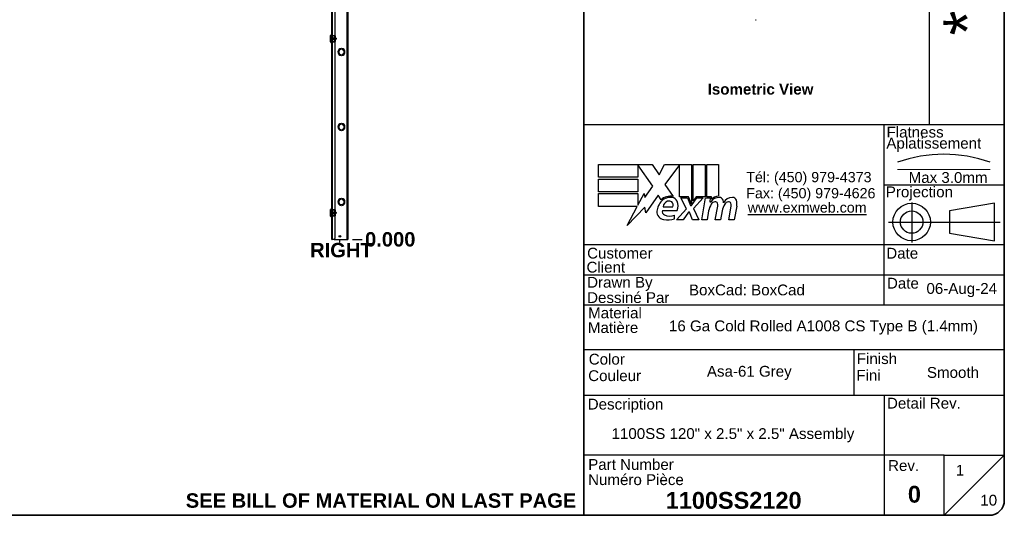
# Model space of a CAD drawing. Header units: inches. Extents: x 0 to 464, y -11 to 301.
# Tile 14 of 25: x 233 to 460, y 7 to 122. Entities that reach past the tile are written whole.
import ezdxf
from ezdxf.enums import TextEntityAlignment as Align

# ---------------------------------------------------------------- set-up
doc = ezdxf.new("R2010")
doc.units = ezdxf.units.IN
doc.header["$LTSCALE"] = 27.789831
doc.header["$MEASUREMENT"] = 0
doc.linetypes.add('CHAIN', pattern=[0.7087, 0.4724, -0.0591, 0.1181, -0.0591])
doc.linetypes.add('DASHED', pattern=[0.2067, 0.1654, -0.0413])
doc.layers.get('0').update_dxf_attribs({"lineweight": 25})
for name, color, linetype, lineweight in [('Centerline(ANSI)', 7, 'Continuous', 25), ('Dimensions(ANSI)', 7, 'Continuous', 25), ('Sketch Geometry(ANSI)', 7, 'Continuous', 25), ('Symbols(ANSI)', 7, 'Continuous', 25), ('Visible Edges(ANSI)', 7, 'Continuous', 25), ('Visible Tangent Edges(ANSI)', 7, 'Continuous', 25), ('Work Point(ANSI)', 7, 'Continuous', 25)]:
    doc.layers.add(name, color=color, linetype=linetype, lineweight=lineweight)
doc.styles.add('Current-ANSI', font='arial.ttf')
doc.styles.add('Dimension-ANSI', font='arialbd.ttf')
doc.styles.add('Text Style44', font='arialbd.ttf')
doc.styles.add('Text Style83', font='FRE3OF9X.TTF')
doc.dimstyles.new('INCH-ANSI', dxfattribs={"dimscale": 27.789831, "dimtxt": 0.12, "dimasz": 0.098425, "dimexe": 0.04, "dimexo": 0.04, "dimgap": 0.031496, "dimtad": 0, "dimtih": 1, "dimtoh": 1, "dimdec": 3, "dimrnd": 1e-08, "dimzin": 0, "dimdsep": 46, "dimtxsty": 'Dimension-ANSI', "dimcen": 0.09, "dimdle": 0.312, "dimclrd": 179, "dimclre": 179, "dimclrt": 7, "dimadec": 1, "dimazin": 0, "dimtfac": 1, "dimtdec": 3, "dimtofl": 0, "dimtmove": 0, "dimatfit": 3, "dimfxl": 1, "dimtolj": 1, "dimtzin": 4, "dimlwd": 25, "dimlwe": 25, "dimarcsym": 0})

# ---------------------------------------------------------------- blocks, each defined once
blk = doc.blocks.new('Title Blocks EXM - ANSI B')
for p, q in [((13.3719, 3.063), (13.3719, 3.17)), ((13.3719, 3.17), (13.8179, 3.17)), ((13.8239, 2.989), (13.7009, 3.1679)), ((13.7009, 3.1679), (13.7009, 3.063)), ((13.8179, 3.17), (13.8766, 3.0829)), ((13.8766, 3.0829), (13.9229, 3.17)), ((13.9229, 3.17), (14.1459, 3.17)), ((14.0459, 3.1658), (13.9239, 3.0025)), ((14.0459, 2.9005), (14.0459, 3.1658)), ((14.1459, 3.17), (14.1459, 2.8416)), ((14.1599, 3.17), (14.2589, 3.17)), ((14.1599, 2.866), (14.1599, 3.17)), ((14.2589, 3.17), (14.2589, 2.9005)), ((14.2729, 3.17), (14.3719, 3.17)), ((14.2729, 2.9005), (14.2729, 3.17)), ((14.3719, 3.17), (14.3719, 2.905)), ((13.7009, 3.063), (13.3719, 3.063)), ((13.3719, 3.049), (13.7009, 3.049)), ((13.3719, 2.942), (13.3719, 3.049)), ((13.7009, 3.049), (13.7009, 2.942)), ((13.7584, 2.8954), (13.8239, 2.989)), ((13.9239, 3.0025), (13.9929, 2.903)), ((13.7009, 2.942), (13.3719, 2.942)), ((13.3719, 2.82), (13.3719, 2.927)), ((13.3719, 2.927), (13.7009, 2.927)), ((13.7009, 2.831), (13.7519, 2.929)), ((13.7009, 2.927), (13.7009, 2.831)), ((13.7519, 2.929), (13.7584, 2.8954)), ((13.8699, 2.9145), (13.7651, 2.7677)), ((13.893, 2.876), (13.8699, 2.9145)), ((14.1209, 2.9005), (14.0459, 2.9005)), ((14.0589, 2.891), (14.1129, 2.891)), ((14.1049, 2.802), (14.0589, 2.891)), ((14.1129, 2.891), (14.1389, 2.8297)), ((14.1459, 2.8416), (14.1209, 2.9005)), ((14.1459, 2.8297), (14.1904, 2.891)), ((14.1849, 2.9005), (14.1599, 2.866)), ((14.2449, 2.891), (14.1639, 2.8026)), ((14.2589, 2.9005), (14.1849, 2.9005)), ((14.1904, 2.891), (14.2449, 2.891)), ((14.2319, 2.709), (14.264, 2.891)), ((14.264, 2.891), (14.3019, 2.891)), ((14.3139, 2.9005), (14.2729, 2.9005)), ((14.3019, 2.891), (14.2991, 2.859)), ((14.3121, 2.88), (14.3139, 2.9005)), ((13.6951, 2.82), (13.3719, 2.82)), ((13.6123, 2.661), (13.6951, 2.82)), ((13.7585, 2.815), (13.6123, 2.661)), ((13.7651, 2.7677), (13.7585, 2.815)), ((13.9049, 2.788), (14.0269, 2.788)), ((13.9099, 2.818), (13.9899, 2.818)), ((14.0229, 2.709), (14.1049, 2.802)), ((14.1389, 2.8297), (14.1459, 2.8297)), ((14.1639, 2.8026), (14.2089, 2.709)), ((14.2991, 2.859), (14.3087, 2.859)), ((14.3449, 2.709), (14.3651, 2.824)), ((14.4568, 2.709), (14.4771, 2.824)), ((14.523, 2.8232), (14.5008, 2.709)), ((14.0049, 2.718), (14.0049, 2.748)), ((14.0769, 2.709), (14.0229, 2.709)), ((14.1219, 2.774), (14.0769, 2.709)), ((14.1299, 2.774), (14.1219, 2.774)), ((14.1549, 2.709), (14.1299, 2.774)), ((14.2089, 2.709), (14.1549, 2.709)), ((14.2759, 2.709), (14.2319, 2.709)), ((14.2891, 2.784), (14.2759, 2.709)), ((14.3889, 2.709), (14.3449, 2.709)), ((14.4021, 2.784), (14.3889, 2.709)), ((14.5008, 2.709), (14.4568, 2.709))]:
    blk.add_line(p, q)
for centre, radius, start, end in [((13.9683, 2.7958), 0.11, 77.07905, 133.17854), ((13.9683, 2.7958), 0.0996, 80.40854, 134.16843), ((13.9805, 2.8435), 0.0507, 23.84447, 85.08017), ((14.3761, 2.8159), 0.08, 89.47765, 147.41137), ((14.3702, 2.825), 0.08, 88.79525, 136.5849), ((14.3766, 2.8621), 0.0338, 16.9928, 89.47765), ((14.3171, 2.8439), 0.096, 3.6169, 16.9928), ((14.4864, 2.814), 0.0819, 89.6788, 153.95078), ((14.4867, 2.8609), 0.035, 18.47479, 89.6788), ((14.4288, 2.8415), 0.096, 349, 18.47479), ((13.9913, 2.772), 0.1327, 134.16843, 176.56465), ((13.9355, 2.7789), 0.032, 163.52609, 244.67838), ((13.9654, 2.8111), 0.056, 109.37968, 172.99755), ((13.959, 2.8295), 0.0365, 51.16516, 109.37968), ((13.9619, 2.8332), 0.0318, 331.45471, 51.16516), ((13.9409, 2.826), 0.094, 336.15553, 23.84447), ((14.4417, 2.757), 0.155, 147.59924, 170), ((14.3463, 2.8176), 0.042, 96.03001, 147.59924), ((14.344, 2.8395), 0.02, 23.55712, 96.03001), ((14.3248, 2.8311), 0.041, 350, 23.55712), ((14.5551, 2.7593), 0.155, 148.55841, 170.82565), ((14.4583, 2.8176), 0.042, 96.10268, 147.60833), ((14.456, 2.8395), 0.02, 23.54875, 96.10268), ((14.4367, 2.8311), 0.041, 349.9922, 23.54875), ((13.9245, 2.776), 0.0658, 176.56465, 261.56052), ((13.9446, 2.9112), 0.2024, 261.56052, 287.33425), ((13.9656, 2.8424), 0.1023, 244.67838, 292.56091)]:
    blk.add_arc(centre, radius, start, end)
at = {"layer": 'Centerline(ANSI)', "linetype": 'DASHED', "lineweight": 18, "ltscale": 0.507983}
blk.add_line((15.8615, 3.1283), (16.6325, 3.1283), dxfattribs=at)
at = {"layer": 'Centerline(ANSI)', "linetype": 'CHAIN', "ltscale": 0.185148}
blk.add_line((15.979, 2.8548), (15.979, 2.5213), dxfattribs=at)
at = {"layer": 'Centerline(ANSI)', "linetype": 'CHAIN', "ltscale": 0.437897}
blk.add_line((15.7859, 2.691), (16.7169, 2.691), dxfattribs=at)
at = {"layer": 'Sketch Geometry(ANSI)'}
for p, q in [((13.25, 10.687), (16.625, 10.687)), ((13.5, 10.687), (13.5, 8.625)), ((15.375, 10.687), (15.375, 8.625)), ((16.125, 10.687), (16.125, 3.5)), ((13.25, 10.5), (16.75, 10.5)), ((16.75, 10.562), (16.75, 0.375)), ((13.25, 10.125), (16.75, 10.125)), ((13.25, 9.75), (16.75, 9.75)), ((16.75, 9.375), (13.25, 9.375)), ((13.25, 9), (16.75, 9)), ((16.75, 9), (16.75, 8.625)), ((13.25, 8.625), (16.75, 8.625)), ((16.75, 3.5), (13.25, 3.5)), ((15.75, 2), (15.75, 3.5)), ((15.75, 3), (16.75, 3)), ((16.6692, 2.847), (16.2942, 2.7845)), ((16.6692, 2.535), (16.6692, 2.847)), ((16.2942, 2.7845), (16.2942, 2.5975)), ((16.2942, 2.5975), (16.6692, 2.535)), ((16.75, 2.5), (13.25, 2.5)), ((16.75, 2.25), (13.25, 2.25)), ((16.75, 2), (13.25, 2)), ((13.25, 1.6292), (16.75, 1.6292)), ((15.4988, 1.6292), (15.4988, 1.25)), ((13.25, 1.25), (16.75, 1.25)), ((15.75, 1.25), (15.75, 0.75)), ((15.75, 0.75), (13.25, 0.75)), ((16.25, 0.75), (15.75, 0.75)), ((15.75, 0.75), (15.75, 0.25)), ((16.25, 0.25), (16.25, 0.75)), ((16.25, 0.75), (16.75, 0.75)), ((16.25, 0.25), (16.75, 0.75)), ((16.625, 0.25), (13.25, 0.25))]:
    blk.add_line(p, q, dxfattribs=at)
at = {"layer": 'Sketch Geometry(ANSI)', "linetype": 'Continuous', "lineweight": 35}
for p, q in [((13.25, 8.625), (13.25, 10.687)), ((13.25, 8.625), (13.25, 3.5)), ((13.25, 0.25), (13.25, 3.5))]:
    blk.add_line(p, q, dxfattribs=at)
at = {"layer": 'Sketch Geometry(ANSI)'}
for radius in [0.156, 0.0935]:
    blk.add_circle((15.979, 2.691), radius, dxfattribs=at)
for centre, radius, start, end in [((16.625, 10.562), 0.125, 0, 90), ((16.247, 2.1118), 1.1434, 70.29735, 109.70265), ((16.625, 0.375), 0.125, 270, 0)]:
    blk.add_arc(centre, radius, start, end, dxfattribs=at)
at = {"layer": 'Symbols(ANSI)', "color": 7, "char_height": 0.09, "style": 'Current-ANSI'}
for s, insert, width, attachment_point in [('Revisions', (14.4395, 10.5958), 1.873306, 5), ('By/Par', (16.4354, 10.5938), 0.622018, 5), ('No.', (13.3727, 10.5947), 0.250391, 5), ('Date', (15.7494, 10.5928), 0.751347, 5), ('Date', (15.7734, 2.1356), 0.265541, 7), ('BoxCad: BoxCad', (14.1257, 2.1251), 1.623619, 4), ('Rev.', (15.7827, 0.6181), 0.258544, 7)]:
    blk.add_mtext(s, dxfattribs=dict(at, insert=insert, width=width, attachment_point=attachment_point))
for s, insert, attachment_point in [('\\fArial|b1|i0;{\\H0.0900;Isometric View}', (14.2811, 3.8417), 1), ('Flatness', (15.7699, 3.3932), 7), ('Aplatissement', (15.7685, 3.2751), 7), ('Max 3.0mm', (15.9539, 3.0153), 7), ('Projection', (15.7637, 2.8698), 7), ('Customer', (13.2778, 2.3855), 7), ('Date', (15.7677, 2.385), 7), ('Client', (13.273, 2.269), 7), ('Drawn By', (13.2779, 2.1175), 7), ('Dessiné Par', (13.2779, 2.0156), 7), ('Material', (13.2861, 1.8886), 7), ('Matière', (13.2843, 1.7661), 7), ('Color', (13.2914, 1.5033), 7), ('Finish', (15.5226, 1.5076), 7), ('Couleur', (13.2867, 1.3658), 7), ('Fini', (15.5179, 1.37), 7), ('Detail Rev.', (15.7736, 1.137), 7), ('Description', (13.2829, 1.1031), 7), ('Part Number', (13.2867, 0.6271), 7), ('Numéro Pièce', (13.2862, 0.5004), 7)]:
    blk.add_mtext(s, dxfattribs=dict(at, insert=insert, attachment_point=attachment_point))
at = {"layer": 'Symbols(ANSI)', "color": 7, "insert": (14.6019, 3.1074), "char_height": 0.085, "attachment_point": 1, "line_spacing_factor": 0.944221, "style": 'Current-ANSI'}
blk.add_mtext('\\fArial|b0|i0;{\\H0.0850;Tél: (450) 979-4373\\PFax: (450) 979-4626}', dxfattribs=at)
at = {"layer": 'Symbols(ANSI)', "color": 5, "true_color": 0x0000ff, "insert": (14.6145, 2.8542), "char_height": 0.085, "attachment_point": 1, "style": 'Dimension-ANSI'}
blk.add_mtext('\\fArial|b0|i0;{\\H0.0850;\\Lwww.exmweb.com}', dxfattribs=at)
at = {"layer": 'Symbols(ANSI)', "color": 7, "style": 'Current-ANSI'}
for tag, p in [('REV1', (13.3753, 10.3127)), ('REV1DATE', (15.7496, 10.31)), ('REV1BY', (16.4371, 10.3133)), ('REV2', (13.3734, 9.9377)), ('REV2DATE', (15.7475, 9.9406)), ('REV2BY', (16.4372, 9.9385)), ('REV3', (13.3741, 9.563)), ('REV3DATE', (15.7516, 9.563)), ('REV3BY', (16.4372, 9.5635)), ('REV4', (13.3766, 9.1879)), ('REV4DATE', (15.7516, 9.1879)), ('REV4BY', (16.4411, 9.1885)), ('REV5', (13.3734, 8.8129)), ('REV5DATE', (15.7516, 8.8129)), ('REV5BY', (16.4379, 8.8113)), ('MFG_APPROVED_DATE', (16.3934, 2.3745)), ('DETAIL_REV', (16.2494, 0.9257))]:
    blk.add_attdef(tag, text='', height=0.09, dxfattribs=at).set_placement(p, align=Align.MIDDLE_CENTER)
for tag, p in [('REV1DESC', (13.5255, 10.3098)), ('REV2DESC', (13.5253, 9.9374)), ('REV3DESC', (13.528, 9.5635)), ('REV4DESC', (13.533, 9.1903)), ('REV5DESC', (13.5322, 8.8113)), ('COMPANY', (14.1202, 2.375))]:
    blk.add_attdef(tag, text='', height=0.09, dxfattribs=at).set_placement(p, align=Align.MIDDLE_LEFT)
at = {"layer": 'Symbols(ANSI)', "color": 7, "style": 'Text Style83'}
blk.add_attdef('BARCODE_001', (16.6422, 4.2438), '', height=0.4, rotation=90, dxfattribs=at)
at = {"layer": 'Symbols(ANSI)', "color": 7}
for tag, p, height, style in [('IDW_DATE_001', (16.1021, 2.093), 0.09, 'Current-ANSI'), ('MATERIEL_001', (13.9591, 1.7815), 0.09, 'Current-ANSI'), ('COLOR_001', (14.2747, 1.4037), 0.09, 'Current-ANSI'), ('FINISH_001', (16.106, 1.3941), 0.09, 'Current-ANSI'), ('IDW_DESC_001', (13.4813, 0.8851), 0.09, 'Current-ANSI'), ('Sheet_Number_001', (16.3461, 0.5799), 0.09, 'Current-ANSI'), ('IDW_REV_001', (15.9474, 0.3552), 0.14, 'Text Style44'), ('IDW_NAME_001', (13.9318, 0.3043), 0.14, 'Text Style44'), ('Number_of_sheets_001', (16.5505, 0.3309), 0.09, 'Current-ANSI')]:
    blk.add_attdef(tag, p, '', height=height, dxfattribs=dict(at, style=style))
blk = doc.blocks.new('*D15')
at = {"layer": 'Defpoints', "color": 0, "linetype": 'Continuous', "transparency": 16777216}
for p in [(308.4, 70.88), (308.4, 70.88), (311.75, 70.88)]:
    blk.add_point(p, dxfattribs=at)
at = {"layer": 'Dimensions(ANSI)', "color": 179, "linetype": 'Continuous', "lineweight": 25, "true_color": 0x262658, "transparency": 16777216}
blk.add_line((309.51, 70.88), (311.75, 70.88), dxfattribs=at)
at = {"layer": 'Dimensions(ANSI)', "color": 7, "linetype": 'Continuous', "lineweight": 25, "transparency": 16777216, "insert": (318.24, 70.88), "char_height": 3.335, "attachment_point": 5, "style": 'Dimension-ANSI'}
blk.add_mtext('\\A1;0.000', dxfattribs=at)
blk = doc.blocks.new('*D16')
at = {"layer": 'Defpoints', "color": 0, "linetype": 'Continuous', "transparency": 16777216}
for p in [(308.4, 244.29), (311.75, 244.29), (308.4, 70.88)]:
    blk.add_point(p, dxfattribs=at)
at = {"layer": 'Dimensions(ANSI)', "color": 179, "linetype": 'Continuous', "lineweight": 25, "true_color": 0x262658, "transparency": 16777216}
blk.add_line((309.51, 244.29), (311.75, 244.29), dxfattribs=at)
at = {"layer": 'Dimensions(ANSI)', "color": 7, "linetype": 'Continuous', "lineweight": 25, "transparency": 16777216, "insert": (320.74, 244.29), "char_height": 3.3348, "attachment_point": 5, "style": 'Dimension-ANSI'}
blk.add_mtext('\\A1;120.000', dxfattribs=at)
blk = doc.blocks.new('Datum Identifier6')
at = {"layer": 'Symbols(ANSI)', "color": 7, "linetype": 'Continuous', "lineweight": 25}
blk.add_line((11.0326, 2.5241), (11.0326, 2.5507), dxfattribs=at)
at = {"layer": 'Symbols(ANSI)', "color": 7, "insert": (10.7846, 2.4001), "char_height": 0.12, "attachment_point": 7, "style": 'Dimension-ANSI'}
blk.add_mtext('RIGHT', dxfattribs=at)
blk = doc.blocks.new('Borders 1_EXM - B (Inch)')
at = {"layer": 'Sketch Geometry(ANSI)', "linetype": 'Continuous', "lineweight": 35}
for p, q in [((16.5625, 0.3795), (16.5625, 10.5665)), ((0.5625, 0.2545), (16.4375, 0.2545))]:
    blk.add_line(p, q, dxfattribs=at)
blk.add_arc((16.4375, 0.3795), 0.125, 270, 0, dxfattribs=at)
at = {"layer": 'Symbols(ANSI)', "color": 7, "style": 'Current-ANSI'}
blk.add_attdef('FILENAME_AND_PATH_001', (6.2084, 10.718), '', height=0.09, dxfattribs=at)

msp = doc.modelspace()

# ---------------------------------------------------------------- linework, layer by layer
at = {"layer": 'Visible Edges(ANSI)'}
for p, q in [((304.7077, 70.8841), (304.7077, 244.2926)), ((308.3999, 244.2926), (308.3999, 70.8841)), ((305.4303, 156.8772), (305.4303, 118.0181)), ((304.446, 116.5662), (304.446, 118.0477)), ((304.6793, 118.1604), (304.5484, 118.1604)), ((304.6793, 116.4536), (304.5484, 116.4536)), ((304.947, 118.0181), (305.359, 118.0181)), ((304.9472, 117.5772), (304.947, 117.5772)), ((304.947, 117.5218), (304.9472, 117.5218)), ((304.9472, 117.0922), (304.947, 117.0922)), ((304.947, 117.0367), (304.9472, 117.0367)), ((305.359, 116.5958), (304.947, 116.5958)), ((304.9472, 117.5772), (304.9472, 117.5218)), ((304.9472, 117.0922), (304.9472, 117.0367)), ((304.9823, 118.0743), (305.2569, 118.0743)), ((304.9823, 118.0181), (304.9823, 118.0743)), ((304.9823, 116.5396), (304.9823, 116.5958)), ((305.2569, 116.5396), (304.9823, 116.5396)), ((305.2569, 118.0743), (305.2569, 118.0181)), ((305.2569, 116.5958), (305.2569, 116.5396)), ((305.359, 118.0181), (305.484, 118.0181)), ((305.484, 116.5958), (305.359, 116.5958)), ((305.4303, 116.5958), (305.4303, 77.7368)), ((305.4842, 116.5961), (305.4842, 118.0179)), ((305.4842, 117.9789), (305.5242, 117.9789)), ((305.4842, 117.5772), (305.5242, 117.5772)), ((305.584, 117.5218), (305.4842, 117.5218)), ((305.4842, 117.435), (305.4875, 117.435)), ((305.4875, 117.179), (305.4842, 117.179)), ((305.4842, 117.0922), (305.584, 117.0922)), ((305.5242, 117.0367), (305.4842, 117.0367)), ((305.5242, 116.635), (305.4842, 116.635)), ((305.5242, 117.9789), (305.5242, 117.5218)), ((305.5242, 117.0922), (305.5242, 116.635)), ((305.6975, 117.408), (305.6975, 117.206)), ((306.3254, 114.294), (306.3253, 114.294)), ((306.3253, 114.1784), (306.3254, 114.1784)), ((306.8826, 115.0458), (306.8826, 115.0457)), ((307.0271, 115.0457), (307.0271, 115.0458)), ((307.5844, 114.294), (307.5842, 114.294)), ((307.5842, 114.1784), (307.5844, 114.1784)), ((306.8826, 113.4267), (306.8826, 113.4266)), ((307.0271, 113.4266), (307.0271, 113.4267)), ((306.3254, 96.9532), (306.3253, 96.9532)), ((306.3253, 96.8375), (306.3254, 96.8375)), ((306.8826, 97.705), (306.8826, 97.7048)), ((306.8826, 96.0859), (306.8826, 96.0857)), ((307.0271, 97.7048), (307.0271, 97.705)), ((307.0271, 96.0857), (307.0271, 96.0859)), ((307.5844, 96.9532), (307.5842, 96.9532)), ((307.5842, 96.8375), (307.5844, 96.8375)), ((306.8826, 80.3641), (306.8826, 80.364)), ((307.0271, 80.364), (307.0271, 80.3641)), ((304.446, 76.2849), (304.446, 77.7664)), ((304.6793, 77.879), (304.5484, 77.879)), ((304.947, 77.7368), (305.359, 77.7368)), ((304.9823, 77.793), (305.2569, 77.793)), ((304.9823, 77.7368), (304.9823, 77.793)), ((305.2569, 77.793), (305.2569, 77.7368)), ((305.359, 77.7368), (305.484, 77.7368)), ((305.4842, 76.3147), (305.4842, 77.7365)), ((305.4842, 77.6976), (305.5242, 77.6976)), ((305.5242, 77.6976), (305.5242, 77.2404)), ((306.3254, 79.6123), (306.3253, 79.6123)), ((306.3253, 79.4967), (306.3254, 79.4967)), ((306.8826, 78.745), (306.8826, 78.7449)), ((307.0271, 78.7449), (307.0271, 78.745)), ((307.5844, 79.6123), (307.5842, 79.6123)), ((307.5842, 79.4967), (307.5844, 79.4967)), ((304.6793, 76.1722), (304.5484, 76.1722)), ((304.9472, 77.2959), (304.947, 77.2959)), ((304.947, 77.2404), (304.9472, 77.2404)), ((304.9472, 76.8109), (304.947, 76.8109)), ((304.947, 76.7554), (304.9472, 76.7554)), ((305.359, 76.3145), (304.947, 76.3145)), ((304.9472, 77.2959), (304.9472, 77.2404)), ((304.9472, 76.8109), (304.9472, 76.7554)), ((304.9823, 76.2583), (304.9823, 76.3145)), ((305.2569, 76.2583), (304.9823, 76.2583)), ((305.2569, 76.3145), (305.2569, 76.2583)), ((305.484, 76.3145), (305.359, 76.3145)), ((305.4303, 76.3145), (305.4303, 71.0647)), ((305.4842, 77.2959), (305.5242, 77.2959)), ((305.584, 77.2404), (305.4842, 77.2404)), ((305.4842, 77.1536), (305.4875, 77.1536)), ((305.4875, 76.8976), (305.4842, 76.8976)), ((305.4842, 76.8109), (305.584, 76.8109)), ((305.5242, 76.7554), (305.4842, 76.7554)), ((305.5242, 76.3537), (305.4842, 76.3537)), ((305.5242, 76.8109), (305.5242, 76.3537)), ((305.6975, 77.1266), (305.6975, 76.9246)), ((304.7077, 70.8841), (304.832, 70.8841)), ((305.2496, 70.8841), (304.832, 70.8841)), ((305.2496, 70.8841), (308.2756, 70.8841)), ((308.2756, 70.8841), (308.3999, 70.8841))]:
    msp.add_line(p, q, dxfattribs=at)
at = {"layer": 'Visible Edges(ANSI)', "flags": 128}
for points in [[(305.484, 118.0181), (305.484, 118.0181), (305.484, 118.0181), (305.484, 118.0181), (305.4841, 118.0181), (305.4841, 118.0181), (305.4841, 118.0181), (305.4841, 118.0181), (305.4841, 118.0181), (305.4841, 118.0181), (305.4841, 118.0181), (305.4841, 118.0181), (305.4841, 118.0181), (305.4841, 118.0181), (305.4841, 118.0181), (305.4841, 118.018), (305.4841, 118.018), (305.4841, 118.018), (305.4841, 118.018), (305.4841, 118.018), (305.4841, 118.018), (305.4841, 118.0179), (305.4841, 118.0179), (305.4841, 118.0179), (305.4841, 118.0179)], [(305.4841, 116.5961), (305.4841, 116.5961), (305.4841, 116.596), (305.4841, 116.596), (305.4841, 116.596), (305.4841, 116.596), (305.4841, 116.596), (305.4841, 116.596), (305.4841, 116.5959), (305.4841, 116.5959), (305.4841, 116.5959), (305.4841, 116.5959), (305.4841, 116.5959), (305.4841, 116.5959), (305.4841, 116.5959), (305.4841, 116.5959), (305.4841, 116.5959), (305.4841, 116.5958), (305.4841, 116.5958), (305.4841, 116.5958), (305.4841, 116.5958), (305.484, 116.5958), (305.484, 116.5958), (305.484, 116.5958), (305.484, 116.5958)], [(305.484, 77.7368), (305.484, 77.7368), (305.484, 77.7368), (305.484, 77.7368), (305.4841, 77.7368), (305.4841, 77.7368), (305.4841, 77.7368), (305.4841, 77.7368), (305.4841, 77.7368), (305.4841, 77.7367), (305.4841, 77.7367), (305.4841, 77.7367), (305.4841, 77.7367), (305.4841, 77.7367), (305.4841, 77.7367), (305.4841, 77.7367), (305.4841, 77.7367), (305.4841, 77.7367), (305.4841, 77.7366), (305.4841, 77.7366), (305.4841, 77.7366), (305.4841, 77.7366), (305.4841, 77.7366), (305.4841, 77.7365), (305.4841, 77.7365)], [(305.4841, 76.3147), (305.4841, 76.3147), (305.4841, 76.3147), (305.4841, 76.3147), (305.4841, 76.3146), (305.4841, 76.3146), (305.4841, 76.3146), (305.4841, 76.3146), (305.4841, 76.3146), (305.4841, 76.3146), (305.4841, 76.3146), (305.4841, 76.3145), (305.4841, 76.3145), (305.4841, 76.3145), (305.4841, 76.3145), (305.4841, 76.3145), (305.4841, 76.3145), (305.4841, 76.3145), (305.4841, 76.3145), (305.4841, 76.3145), (305.4841, 76.3145), (305.484, 76.3145), (305.484, 76.3145), (305.484, 76.3145), (305.484, 76.3145)]]:
    msp.add_lwpolyline(points, dxfattribs=at)
at = {"layer": 'Visible Edges(ANSI)'}
msp.add_circle((306.5936, 71.6066), 0.203, dxfattribs=at)
for centre, radius, start, end in [((304.5029, 118.0477), 0.0569, 115.830497, 180), ((304.5029, 116.5662), 0.0569, 180, 244.169503), ((304.4657, 118.1245), 0.0284, 295.830497, 345.706462), ((304.4657, 116.4894), 0.0284, 14.293538, 64.169503), ((304.5484, 118.1035), 0.0569, 90, 165.706462), ((304.5484, 116.5105), 0.0569, 194.293538, 270), ((304.6793, 118.1319), 0.0284, 0, 90), ((304.6793, 116.482), 0.0284, 270, 0), ((306.9548, 114.2362), 0.8129, 95.099689, 264.900311), ((306.9548, 114.2362), 0.8127, 95.100598, 264.899402), ((306.9548, 114.2362), 0.6322, 5.245797, 174.754203), ((306.9548, 114.2362), 0.6322, 185.245797, 354.754203), ((306.9548, 114.2362), 0.6321, 5.247, 174.753), ((306.9548, 114.2362), 0.6321, 185.247, 354.753), ((306.9548, 114.2362), 0.8129, 275.099689, 84.900311), ((306.9548, 114.2362), 0.8127, 275.100598, 84.899402), ((306.9548, 96.8954), 0.8129, 95.099689, 264.900311), ((306.9548, 96.8954), 0.8127, 95.100598, 264.899402), ((306.9548, 96.8954), 0.6322, 5.245797, 174.754203), ((306.9548, 96.8954), 0.6322, 185.245797, 354.754203), ((306.9548, 96.8954), 0.6321, 5.247, 174.753), ((306.9548, 96.8954), 0.6321, 185.247, 354.753), ((306.9548, 96.8954), 0.8129, 275.099689, 84.900311), ((306.9548, 96.8954), 0.8127, 275.100598, 84.899402), ((306.9548, 79.5545), 0.8129, 95.099689, 264.900311), ((306.9548, 79.5545), 0.8127, 95.100598, 264.899402), ((306.9548, 79.5545), 0.6322, 5.245797, 174.754203), ((306.9548, 79.5545), 0.6321, 5.247, 174.753), ((306.9548, 79.5545), 0.8129, 275.099689, 84.900311), ((306.9548, 79.5545), 0.8127, 275.100598, 84.899402), ((304.5029, 77.7664), 0.0569, 115.830497, 180), ((304.4657, 77.8432), 0.0284, 295.830497, 345.706462), ((304.5484, 77.8221), 0.0569, 90, 165.706462), ((304.6793, 77.8506), 0.0284, 0, 90), ((306.9548, 79.5545), 0.6322, 185.245797, 354.754203), ((306.9548, 79.5545), 0.6321, 185.247, 354.753), ((304.5029, 76.2849), 0.0569, 180, 244.169503), ((304.4657, 76.2081), 0.0284, 14.293538, 64.169503), ((304.5484, 76.2291), 0.0569, 194.293538, 270), ((304.6793, 76.2007), 0.0284, 270, 0), ((305.2496, 71.0647), 0.1806, 270, 0)]:
    msp.add_arc(centre, radius, start, end, dxfattribs=at)
for centre, major_axis, ratio, start_param, end_param in [((402.8083, 121.74), (-0.086, 0), 0.5758617, 0.78539816, 2.35619449), ((305.584, 117.408), (0, 0.1138), 0.99756405, 4.71238898, 6.28318531), ((305.584, 117.206), (0, -0.1138), 0.99756405, 0, 1.57079633), ((305.584, 77.1266), (0, 0.1138), 0.99756405, 4.71238898, 6.28318531), ((305.584, 76.9246), (0, -0.1138), 0.99756405, 0, 1.57079633)]:
    msp.add_ellipse(centre, major_axis=major_axis, ratio=ratio, start_param=start_param, end_param=end_param, dxfattribs=at)
at = {"layer": 'Visible Tangent Edges(ANSI)'}
for p, q in [((304.832, 244.2926), (304.832, 70.8841)), ((308.2756, 70.8841), (308.2756, 244.2926)), ((304.4781, 116.515), (304.4781, 118.0989)), ((304.4933, 118.1175), (304.4933, 116.4964)), ((304.5484, 118.1604), (304.5484, 116.4536)), ((304.6793, 116.4536), (304.6793, 118.1604)), ((304.9472, 117.5218), (304.9472, 117.0922)), ((305.359, 116.5958), (305.359, 118.0181)), ((305.4875, 117.435), (305.4875, 117.179)), ((304.4781, 76.2337), (304.4781, 77.8176)), ((304.4933, 77.8362), (304.4933, 76.2151)), ((304.5484, 77.879), (304.5484, 76.1722)), ((304.6793, 76.1722), (304.6793, 77.879)), ((305.359, 76.3145), (305.359, 77.7368)), ((304.9472, 77.2404), (304.9472, 76.8109)), ((305.4875, 77.1536), (305.4875, 76.8976))]:
    msp.add_line(p, q, dxfattribs=at)
at = {"layer": 'Work Point(ANSI)', "linetype": 'CHAIN', "ltscale": 0.000455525}
for p, q in [((308.4138, 70.8841), (308.386, 70.8841)), ((308.3999, 70.898), (308.3999, 70.8702))]:
    msp.add_line(p, q, dxfattribs=at)

# ---------------------------------------------------------------- block references
at = {"xscale": 27.78983148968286, "yscale": 27.78983148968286, "zscale": 27.78983148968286}
msp.add_blockref('Borders 1_EXM - B (Inch)', (0, 0), dxfattribs=at)
msp.add_blockref('Title Blocks EXM - ANSI B', (-5.2106, 0.1262), dxfattribs=at).add_auto_attribs({'COLOR_001': 'Asa-61 Grey', 'IDW_DATE_001': '06-Aug-24', 'IDW_REV_001': '0', 'Sheet_Number_001': '1', 'Number_of_sheets_001': '10', 'IDW_DESC_001': '1100SS 120" x 2.5" x 2.5" Assembly', 'IDW_NAME_001': '1100SS2120', 'BARCODE_001': '*$H1100SS2120$J*', 'FINISH_001': 'Smooth', 'MATERIEL_001': '16 Ga Cold Rolled A1008 CS Type B (1.4mm)'})
at = {"layer": 'Symbols(ANSI)', "xscale": 27.78983148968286, "yscale": 27.78983148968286, "zscale": 27.78983148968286}
msp.add_blockref('Datum Identifier6', (0, 0), dxfattribs=at)

# ---------------------------------------------------------------- texts
at = {"layer": 'Symbols(ANSI)', "color": 7, "insert": (316.106, 10.466), "char_height": 3.33478, "width": 90.349153, "attachment_point": 5, "style": 'Dimension-ANSI'}
msp.add_mtext('\\fArial|b1|i0;SEE BILL OF MATERIAL ON LAST PAGE', dxfattribs=at)

# ---------------------------------------------------------------- dimensions: what is measured, and where the dimension line sits
at = {"layer": 'Dimensions(ANSI)', "color": 179, "linetype": 'Continuous', "lineweight": 25, "true_color": 0x262658}
for feature_location, offset, origin, picture, middle in [((308.3999, 244.2926), (3.3487, 0), (308.3999, 70.8841), '*D16', (320.7447, 244.2926)), ((308.3998944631, 70.8840690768), (3.3486746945, 0), (308.3998944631, 70.8840690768), '*D15', (318.2401911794, 70.8840690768))]:
    dim = msp.add_ordinate_dim(feature_location=feature_location, offset=offset, dtype=0, origin=origin, dimstyle='INCH-ANSI', override={"dimgap": 0.031496, "dimtad": 0, "dimdec": 3, "dimlfac": 0.692007, "dimtol": 0, "dimlim": 0, "dimtp": 0, "dimtm": 0, "dimtdec": 3}, dxfattribs=at)
    dim.commit()
    dim.dimension.update_dxf_attribs({"geometry": picture, "text_midpoint": middle})

doc.saveas('drawing.dxf')
